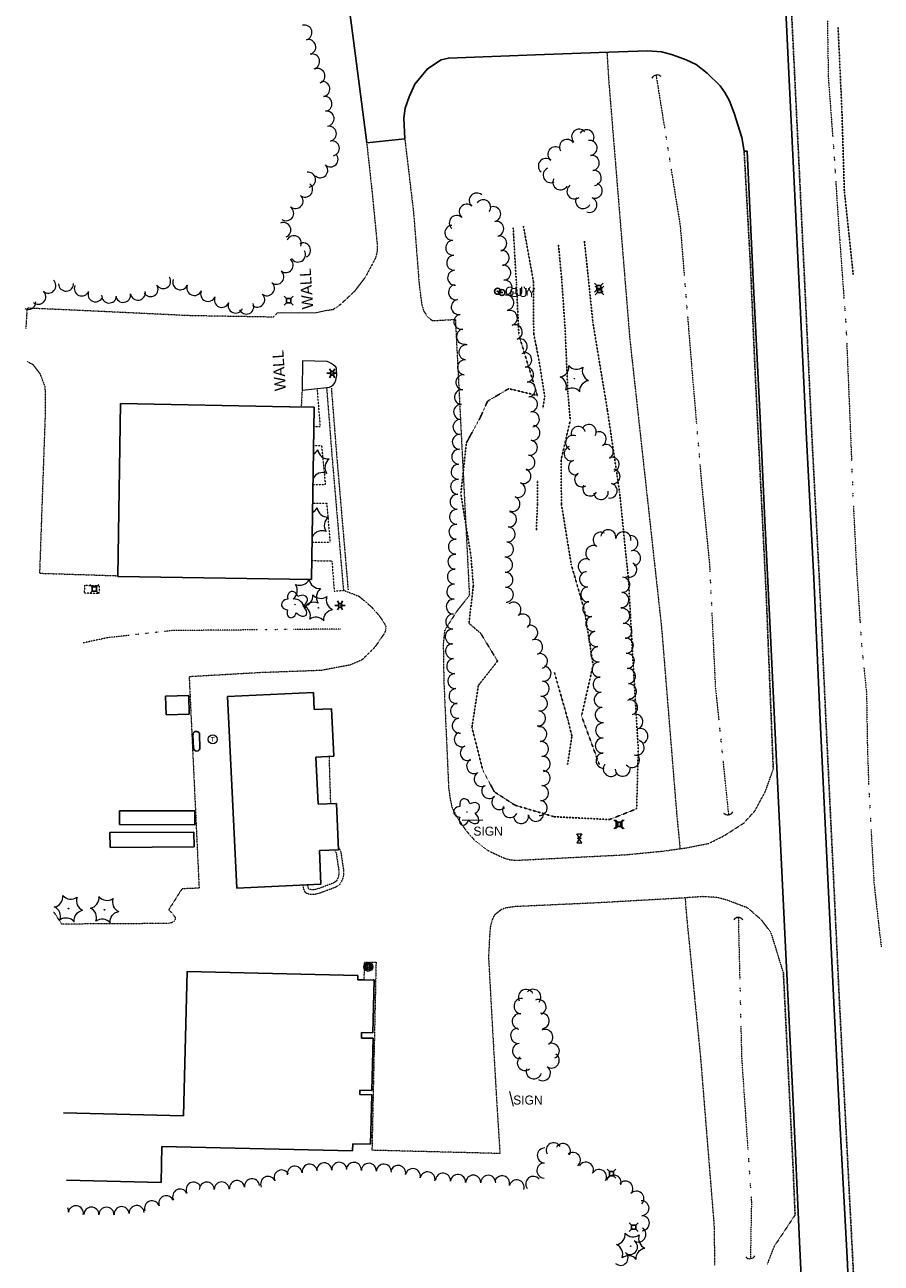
# Model space of a CAD drawing. Extents: x 386588 to 390135, y 96998 to 113606.
# Tile 82 of 92: x 387920 to 388376, y 109313 to 109973. Entities that reach past the tile are written whole.
import ezdxf
from ezdxf.enums import TextEntityAlignment as Align

# ---------------------------------------------------------------- set-up
doc = ezdxf.new("R2010")
doc.units = 0
doc.header["$MEASUREMENT"] = 0
for name, pattern in [('Wisdot1', [0.0625, 0.03125, -0.03125]), ('Wisdot3', [0.1875, 0.125, -0.0625]), ('Wisdot5', [0.1, 0.05, -0.05]), ('Wisdot6', [0.375, 0.125, -0.0625, 0.03125, -0.0625, 0.03125, -0.0625])]:
    doc.linetypes.add(name, pattern=pattern)
for name, color, linetype, lineweight in [('E_BLD', 241, 'Continuous', 25), ('E_DRN', 40, 'Continuous', 15), ('E_DTM_SlopeBottom', 3, 'Wisdot1', 25), ('E_DTM_SlopeTop', 3, 'Wisdot1', 25), ('E_DWY', 2, 'Wisdot3', 15), ('E_LAND_Vegetation', 3, 'Continuous', 15), ('E_LTG', 21, 'Continuous', 25), ('E_MISCPROP', 30, 'Continuous', 15), ('E_MISCPROP_Railing', 30, 'Continuous', 15), ('E_MISCPROP_Solid', 241, 'Continuous', 15), ('E_PATH_Sidewalk', 2, 'Wisdot5', 15), ('E_RDWY', 21, 'Continuous', 25), ('E_RDWY_Gravel', 21, 'Wisdot3', 25), ('E_SGN', 21, 'Continuous', 15), ('E_UTL_AG', 30, 'Continuous', 15), ('E_UTL_AG_Bold', 30, 'Continuous', 25), ('E_UTL_EGuyWire', 200, 'Continuous', 25), ('E_WAL', 40, 'Continuous', 25), ('E_WTR', 4, 'Wisdot6', 15)]:
    doc.layers.add(name, color=color, linetype=linetype, lineweight=lineweight)
doc.styles.add('Style-dot_font5', font='dot_font5.shx')

# ---------------------------------------------------------------- blocks, each defined once
blk = doc.blocks.new('CTRE')
at = {"layer": 'E_LAND_Vegetation'}
blk.add_circle((0, 0), 0.223, dxfattribs=at)
for centre, start, end in [((-11.97, 8.96), 280.2067, 5.97162), ((1.81, 14.92), 220.21132, 305.97623), ((-13.83, -5.9), 340.21132, 65.97623), ((13.83, 5.89), 160.21133, 245.97624), ((-1.81, -14.93), 40.21133, 125.97624)]:
    blk.add_arc(centre, 7.87, start, end, dxfattribs=at)
at = {"layer": 'E_LAND_Vegetation', "extrusion": (0, 0, -1)}
blk.add_arc((-12.03, -9.04), 7.87, 354.07279, 79.74889, dxfattribs=at)
blk = doc.blocks.new('CULV')
at = {"layer": 'E_DRN'}
blk.add_arc((0, 6.1), 6.15, 216.8699, 323.1301, dxfattribs=at)
blk = doc.blocks.new('GUY')
at = {"layer": 'E_UTL_EGuyWire'}
for radius in [4, 0.5]:
    blk.add_circle((0, 0), radius, dxfattribs=at)
at = {"layer": 'E_UTL_EGuyWire', "style": 'Style-dot_font5'}
blk.add_text('GUY', height=12, dxfattribs=at).set_placement((10, 0), align=Align.MIDDLE_LEFT)
blk = doc.blocks.new('LPOL')
at = {"layer": 'E_LTG'}
for p, q in [((-4, 0), (-1.5, 0)), ((-0.75, 1.3), (-2, 3.46)), ((0.75, 1.3), (2, 3.46)), ((1.5, 0), (4, 0)), ((-2, -3.46), (-0.75, -1.3)), ((2, -3.46), (0.75, -1.3))]:
    blk.add_line(p, q, dxfattribs=at)
for radius in [1.5, 1.5, 1.5, 0.125]:
    blk.add_circle((0, 0), radius, dxfattribs=at)
blk = doc.blocks.new('MTR')
at = {"layer": 'E_UTL_AG', "flags": 128}
for points in [[(-3.8, 6.5), (3.8, 6.5), (0, 1.2)], [(-3.8, -6.5), (3.8, -6.5), (0, -1.2)]]:
    blk.add_lwpolyline(points, close=True, dxfattribs=at)
at = {"layer": 'E_UTL_AG'}
blk.add_ellipse((0, 0), major_axis=(2.5, 0), ratio=0.5, dxfattribs=at)
blk = doc.blocks.new('PED')
at = {"layer": 'E_UTL_AG_Bold'}
for p, q in [((-2.5, 2.5), (-5.3, 5.3)), ((2.5, 2.5), (5.3, 5.3)), ((-2.5, -2.5), (-5.3, -5.3)), ((2.5, -2.5), (5.3, -5.3))]:
    blk.add_line(p, q, dxfattribs=at)
at = {"layer": 'E_UTL_AG_Bold', "flags": 128}
blk.add_lwpolyline([(-2.5, -2.5), (2.5, -2.5), (2.5, 2.5), (-2.5, 2.5)], close=True, dxfattribs=at)
blk = doc.blocks.new('POLE')
at = {"layer": 'E_MISCPROP'}
for radius in [4.46, 3.35, 2.23, 1.12]:
    blk.add_circle((0, 0), radius, dxfattribs=at)
blk = doc.blocks.new('SIGN')
at = {"layer": 'E_SGN', "lineweight": 13, "style": 'Style-dot_font5'}
blk.add_text('SIGN', height=12, dxfattribs=at).set_placement((0, 0), align=Align.MIDDLE_CENTER)
blk = doc.blocks.new('TANK')
at = {"layer": 'E_MISCPROP_Solid'}
blk.add_circle((0, 0), 10.9, dxfattribs=at)
at = {"layer": 'E_MISCPROP_Solid', "style": 'Style-dot_font5', "width": 1.111111}
blk.add_text('T', height=10.8, dxfattribs=at).set_placement((0, 0), align=Align.MIDDLE_CENTER)
blk = doc.blocks.new('DTRE')
at = {"layer": 'E_LAND_Vegetation'}
blk.add_circle((-0.18, 0), 0.183, dxfattribs=at)
for centre, major_axis, ratio in [((-1.87, 5.32), (1.36, -4.98), 0.782863), ((-5.87, 0.15), (4.93, -0.12), 0.832022), ((4.06, 2.74), (-5.27, -2.93), 0.691916), ((-2.49, -5.24), (1.8, 4.86), 0.716896), ((3.54, -3.71), (-5.01, 4.58), 0.560249)]:
    blk.add_ellipse(centre, major_axis=major_axis, ratio=ratio, start_param=1.570796, end_param=4.712389, dxfattribs=at)

msp = doc.modelspace()

# ---------------------------------------------------------------- linework, layer by layer
at = {"layer": 'E_BLD'}
for p, q in [((387970.91, 109770.93), (387969.5, 109678.7)), ((388061.03, 109769.17), (387970.91, 109770.93)), ((388061.26, 109769.17), (388061.03, 109769.17)), ((388074.24, 109768.97), (388061.26, 109769.17)), ((388072.84, 109677.12), (388074.24, 109768.97)), ((387969.5, 109678.7), (388072.84, 109677.12)), ((388007.33, 109615.29), (387994.99, 109614.87)), ((387994.99, 109614.87), (387995.33, 109604.9)), ((388007.67, 109605.32), (388007.33, 109615.29)), ((388073.84, 109616.78), (388028.1, 109614.61)), ((388028.1, 109614.61), (388032.95, 109512.44)), ((388074.27, 109607.7), (388073.84, 109616.78)), ((388083.45, 109608.13), (388074.27, 109607.7)), ((388084.65, 109582.88), (388083.45, 109608.13)), ((387995.33, 109604.9), (388007.67, 109605.32)), ((388009.86, 109587.19), (388009.63, 109594.29)), ((388013.35, 109587.4), (388013.13, 109594.42)), ((388075.13, 109582.43), (388084.65, 109582.88)), ((388076.33, 109557.21), (388075.13, 109582.43)), ((388086.07, 109557.67), (388076.33, 109557.21)), ((388087.24, 109532.99), (388086.07, 109557.67)), ((387970.41, 109553.81), (387970.37, 109546.41)), ((388010.66, 109553.64), (387970.41, 109553.81)), ((388010.62, 109546.24), (388010.66, 109553.64)), ((388010.13, 109542.4), (387965.37, 109542.15)), ((387965.37, 109542.15), (387965.41, 109534.2)), ((387970.37, 109546.41), (388010.62, 109546.24)), ((388010.17, 109534.46), (388010.13, 109542.4)), ((387965.41, 109534.2), (388010.17, 109534.46)), ((388076.98, 109532.5), (388087.24, 109532.99)), ((388077.83, 109514.57), (388076.98, 109532.5)), ((388032.95, 109512.44), (388077.83, 109514.57)), ((388006.47, 109468.07), (388004.61, 109391.17)), ((388097.55, 109465.88), (388006.47, 109468.07)), ((388097.5, 109463.63), (388097.55, 109465.88)), ((388100.46, 109463.56), (388097.5, 109463.63)), ((388106.24, 109463.42), (388100.46, 109463.56)), ((388105.56, 109435.32), (388106.24, 109463.42)), ((388099.4, 109432.59), (388099.47, 109435.46)), ((388105.65, 109432.44), (388099.4, 109432.59)), ((388099.47, 109435.46), (388105.56, 109435.32)), ((388104.98, 109404.54), (388105.65, 109432.44)), ((388098.56, 109402.54), (388098.61, 109404.7)), ((388098.61, 109404.7), (388104.98, 109404.54)), ((388104.96, 109402.38), (388098.56, 109402.54)), ((388104.32, 109376.01), (388104.96, 109402.38)), ((388004.61, 109391.17), (387940.55, 109392.71)), ((387992.61, 109355.61), (387993.07, 109374.81)), ((387993.07, 109374.81), (388094.67, 109372.36)), ((388094.67, 109372.36), (388094.77, 109376.24)), ((388094.77, 109376.24), (388104.32, 109376.01)), ((387942.27, 109356.83), (387992.61, 109355.61))]:
    msp.add_line(p, q, dxfattribs=at)
for centre, start, end in [((388011.38, 109594.34), 2.63208, 185.0925), ((388011.61, 109587.36), 185.45116, 1.46849)]:
    msp.add_arc(centre, 1.75, start, end, dxfattribs=at)
at = {"layer": 'E_DTM_SlopeBottom'}
for points in [[(388361.56, 109839.73), (388356.82, 109883.92), (388355.48, 109927.96), (388353.47, 109971.43)], [(388185.77, 109865.45), (388191.05, 109836.18), (388191.24, 109808.04), (388193.85, 109795.13), (388197.11, 109774.77), (388196.15, 109768.56)], [(388204.38, 109855.74), (388206.1, 109837.99), (388207.96, 109810.84), (388209.47, 109776.4), (388210.71, 109761.93), (388205.79, 109740.73), (388206.02, 109717.23), (388211.26, 109684.98), (388218.4, 109660.21), (388222.9, 109631.52), (388216.73, 109604.29), (388226.19, 109578.42)], [(388192.61, 109702.95), (388193.26, 109717.63), (388193.17, 109730.06)], [(388209.27, 109578.46), (388211.6, 109593.54), (388209.43, 109602.38), (388202.28, 109627.46)]]:
    msp.add_lwpolyline(points, dxfattribs=at)
at = {"layer": 'E_DTM_SlopeTop'}
msp.add_lwpolyline([(388218.27, 109857.49), (388222.79, 109814.01), (388230.49, 109767.56), (388236.98, 109723.77), (388241.73, 109677.15), (388244.14, 109633.81), (388246.98, 109586.51), (388246.08, 109554.79), (388231.6, 109549.06), (388201.97, 109550.6), (388181.26, 109556.73), (388170.22, 109563.88), (388164.06, 109575.51), (388158.3, 109598.13), (388161.77, 109620.65), (388171.97, 109633.56), (388163, 109648.35), (388156.7, 109653.76), (388159.08, 109673.73), (388157.74, 109689.95), (388152.39, 109722.7), (388155.3, 109749.85), (388162.67, 109763.29), (388166.64, 109772.15), (388177.91, 109778.82), (388193.17, 109775.21), (388183.34, 109807.46), (388181.99, 109835.32), (388180.29, 109864.62)], dxfattribs=at)
at = {"layer": 'E_DWY', "flags": 128}
for points in [[(388230.25, 109958.19), (388231.27, 109942.26), (388242.43, 109805.49), (388259.38, 109651.36), (388267.51, 109551.01), (388269.26, 109533.53)], [(388122.54, 109911.98), (388127.18, 109872.85), (388130.17, 109834.63), (388131.53, 109823.92), (388132.58, 109820.27), (388134.74, 109817), (388137.29, 109815.09), (388149.49, 109815.73), (388156.95, 109668.47), (388150.88, 109661.03), (388147.3, 109655.61), (388143.74, 109649.74), (388143.02, 109642.87), (388143.31, 109623.25), (388145.89, 109565.95), (388146.7, 109560.04), (388147.68, 109555.49), (388150.01, 109550.88), (388155.17, 109543.14), (388160, 109537.74), (388166.26, 109532.85), (388171.19, 109530.49), (388175.99, 109528.34), (388178.94, 109527.57), (388182.53, 109527.38), (388240.05, 109530.31), (388260.71, 109532.32), (388272.08, 109533.93), (388284.64, 109536.38), (388293.31, 109540.79), (388303.13, 109547.15), (388309.13, 109553.69), (388314.73, 109564.14), (388318.97, 109575.98)], [(388102.22, 109909.87), (388104.96, 109884.85), (388107.76, 109856.26), (388107.82, 109852.34), (388106.97, 109848.6), (388101.68, 109838.62), (388095.74, 109830.74), (388088.2, 109823.68), (388084.28, 109820.94), (388081.05, 109820.46)], [(388054.58, 109819.15), (388052.38, 109816.98), (388007.82, 109817.75), (387944.67, 109820.75), (387921.19, 109821.76), (387920.49, 109810.6)], [(387921.32, 109793.27), (387924.16, 109791.84), (387928.09, 109786.74), (387930.61, 109780.12), (387930.89, 109776.2), (387930.77, 109763.41), (387927.84, 109680.42), (387969.51, 109679.08)], [(388067.79, 109778.12), (388067.3, 109769.07)], [(388080.86, 109779.13), (388083.73, 109742.58), (388089.82, 109671.3)], [(388083.35, 109779.32), (388086.22, 109742.79), (388092.31, 109671.51)], [(388089.92, 109671.31), (388098.15, 109668.13), (388104.66, 109662.58), (388109.03, 109657.61), (388111.43, 109654.01), (388112.4, 109652.15), (388112.46, 109650.8), (388111.77, 109648.53), (388106.5, 109640.9), (388099.72, 109634.22), (388093.33, 109631.48), (388077.98, 109628.57), (388045.4, 109627.39), (388007.59, 109625.21), (388012.89, 109512.51), (388003.72, 109512.12), (387996.68, 109500.94), (387998.79, 109498.9), (388000.23, 109496.72), (387999.96, 109495.25), (387998.54, 109494.18), (387996.44, 109493.64), (387939.71, 109493.32), (387935.99, 109499), (387935.4, 109500.04)], [(388082.12, 109582.76), (388082.91, 109557.52)], [(388087.18, 109534.24), (388088.4, 109531.99), (388089.19, 109526.49), (388089.83, 109522.36), (388089.83, 109519.35), (388089.38, 109517.45), (388088.75, 109515.96), (388087.65, 109514.28), (388085.56, 109512.95), (388077.64, 109509.97), (388074.71, 109509.18), (388073.01, 109509.18), (388071.73, 109509.21), (388069.98, 109509.76), (388069.01, 109511.08), (388068.48, 109512.8), (388068.38, 109514.12)], [(388085.07, 109532.88), (388085.99, 109531.19), (388086.71, 109526.12), (388087.33, 109522.16), (388087.33, 109519.64), (388087, 109518.23), (388086.54, 109517.14), (388085.85, 109516.1), (388084.43, 109515.2), (388076.88, 109512.35), (388074.38, 109511.68), (388073.04, 109511.68), (388072.14, 109511.7), (388071.51, 109511.9), (388071.27, 109512.22), (388070.95, 109513.27), (388070.88, 109514.24)], [(388324.31, 109467.55), (388317.76, 109488.69), (388312.87, 109495.32), (388305.3, 109501.95), (388300.74, 109503.65), (388294.13, 109506.17), (388288.91, 109507.52), (388281.27, 109507.98), (388268.75, 109507.1), (388225, 109504.65), (388187.85, 109502.94), (388181.24, 109502.66), (388176.12, 109501.88), (388173.7, 109500.88), (388170.34, 109498.15), (388169, 109495.4), (388168.04, 109491.55), (388167.63, 109485.48), (388167.16, 109475.48), (388169.24, 109437.66), (388171.42, 109399.97), (388173.23, 109371), (388105.01, 109372.73)], [(388271.97, 109507.33), (388272.55, 109499.19), (388280.11, 109422.48), (388287.32, 109333.19), (388287.69, 109311.18)], [(388100.95, 109463.55), (388100.97, 109473.09), (388107.2, 109473.02), (388105.01, 109372.73)], [(388330.57, 109338.29), (388319.37, 109321.44), (388315.66, 109311.94)]]:
    msp.add_lwpolyline(points, dxfattribs=at)
at = {"layer": 'E_LAND_Vegetation'}
for centre, radius, start, end in [((388069.03, 109968.75), 3.99, 284.87355, 104.85823), ((388071.08, 109961.03), 3.99, 284.87355, 104.85823), ((388073.13, 109953.31), 3.99, 284.87355, 104.85823), ((388075.99, 109945.58), 3.99, 292.16264, 112.14732), ((388078.62, 109938.62), 3.99, 277.99101, 97.97569), ((388079.73, 109930.71), 3.99, 277.99101, 97.97569), ((388080.84, 109922.8), 3.99, 277.99101, 97.97569), ((388082.07, 109914.78), 3.99, 281.51233, 101.49701), ((388209.04, 109907.74), 4.04, 31.20957, 211.19425), ((388215.49, 109913.19), 4.04, 41.22716, 221.21184), ((388219.39, 109912.84), 4.04, 326.59389, 146.57856), ((388083.66, 109906.96), 3.99, 281.51233, 101.49701), ((388202.86, 109903.8), 4.04, 50.62944, 230.61412), ((388221, 109907.16), 4.04, 278.46189, 98.44657), ((388082.97, 109901.06), 3.99, 226.54601, 46.53069), ((388197.73, 109897.56), 4.04, 50.62944, 230.61412), ((388222.18, 109899.17), 4.04, 278.46189, 98.44657), ((388070.99, 109890.29), 3.99, 278.55394, 98.53862), ((388077.48, 109895.27), 3.99, 226.54601, 46.53069), ((388200.33, 109892.7), 4.04, 115.94606, 295.93073), ((388223.23, 109891.23), 4.04, 276.49316, 96.47784), ((388069.42, 109884.95), 3.99, 230.05891, 50.04359), ((388205.52, 109888.87), 4.04, 152.21397, 332.19865), ((388212.98, 109884.02), 4.04, 126.6312, 306.61588), ((388223.74, 109884.42), 4.04, 249.41236, 69.39703), ((388064.3, 109878.83), 3.99, 230.05891, 50.04359), ((388160.85, 109879.17), 4, 48.51475, 228.49943), ((388164.34, 109875.59), 4, 323.81265, 143.79733), ((388217.6, 109878.87), 4.04, 154.11988, 334.10456), ((388220.9, 109876.85), 4.04, 249.41236, 69.39703), ((388059.34, 109872.36), 3.99, 234.73083, 54.7155), ((388155.55, 109873.18), 4, 48.51475, 228.49943), ((388169.63, 109871.91), 4, 281.59826, 101.58294), ((388057.81, 109863.46), 3.99, 292.32639, 112.31106), ((388147.85, 109861.91), 4, 93.57612, 273.5608), ((388150.25, 109867.19), 4, 48.51475, 228.49943), ((388171.24, 109864.08), 4, 281.59826, 101.58294), ((388063.42, 109856.42), 3.99, 335.17365, 155.15832), ((388172.85, 109856.25), 4, 281.59826, 101.58294), ((388065.59, 109850.33), 3.99, 210.54733, 30.53201), ((388068.33, 109852.58), 3.99, 297.4894, 117.47408), ((388148.34, 109853.93), 4, 93.57612, 273.5608), ((388174.16, 109848.58), 4, 275.86425, 95.84893), ((388059.07, 109844.7), 3.99, 231.50957, 51.49425), ((388148.84, 109845.95), 4, 93.57612, 273.5608), ((388054.1, 109838.45), 3.99, 231.50957, 51.49425), ((388149.34, 109837.97), 4, 93.57612, 273.5608), ((388174.98, 109840.63), 4, 275.86425, 95.84893), ((387932.55, 109833.76), 3.99, 227.9851, 47.96977), ((387941.96, 109834.84), 3.99, 181.79168, 1.77636), ((387950.32, 109832.24), 3.99, 157.04619, 337.03087), ((387987, 109831.91), 3.99, 212.40503, 32.38971), ((387993.74, 109836.19), 3.99, 212.40503, 32.38971), ((388002.86, 109835.55), 3.99, 159.02819, 339.01286), ((388010.34, 109832.52), 3.99, 156.62365, 336.60832), ((388049.03, 109832.36), 3.99, 229.87117, 49.85585), ((388149.84, 109830.23), 4, 100.22901, 280.21369), ((388175.79, 109832.68), 4, 275.86425, 95.84893), ((387927.21, 109827.83), 3.99, 227.9851, 47.96977), ((387957.67, 109829.12), 3.99, 157.04619, 337.03087), ((387964.91, 109828.49), 3.99, 176.13348, 356.11816), ((387972.38, 109828.82), 3.99, 188.73288, 8.71756), ((387980.27, 109830.03), 3.99, 188.73288, 8.71756), ((388017.67, 109829.35), 3.99, 156.62365, 336.60832), ((388025, 109826.18), 3.99, 156.62365, 336.60832), ((388043.88, 109826.25), 3.99, 229.87117, 49.85585), ((388151.26, 109822.36), 4, 100.22901, 280.21369), ((388176.61, 109824.72), 4, 275.86425, 95.84893), ((387921.81, 109825.04), 3.99, 242.52904, 0.11749), ((388032.35, 109823.17), 3.99, 157.7731, 337.75778), ((388038.05, 109822.59), 3.99, 204.27252, 24.2572), ((388178.52, 109816.51), 4, 289.28522, 109.2699), ((388152.68, 109814.49), 4, 100.22901, 280.21369), ((388181.16, 109808.96), 4, 289.28522, 109.2699), ((388154.1, 109806.63), 4, 100.22901, 280.21369), ((388155.34, 109798.18), 4, 84.44322, 264.42789), ((388183.8, 109801.42), 4, 289.28522, 109.2699), ((388154.57, 109790.22), 4, 84.44322, 264.42789), ((388186.17, 109794.25), 4, 277.34758, 97.33225), ((388153.79, 109782.26), 4, 84.44322, 264.42789), ((388187.19, 109786.32), 4, 277.34758, 97.33225), ((388188.21, 109778.39), 4, 277.34758, 97.33225), ((388153.02, 109774.3), 4, 84.44322, 264.42789), ((388189.24, 109770.46), 4, 277.34758, 97.33225), ((388152.54, 109766.44), 4, 87.51409, 267.49876), ((388190.26, 109762.53), 4, 277.34758, 97.33225), ((388152.19, 109758.45), 4, 87.51409, 267.49876), ((388220.67, 109755.82), 3.89, 329.00794, 148.99262), ((388151.84, 109750.46), 4, 87.51409, 267.49876), ((388190.54, 109755.24), 4, 260.42158, 80.40626), ((388212.08, 109750.04), 3.89, 66.18373, 246.16841), ((388215, 109754.82), 3.89, 16.31882, 196.3035), ((388226.02, 109752), 3.89, 299.03796, 119.02263), ((388189.2, 109747.35), 4, 260.42158, 80.40626), ((388211.31, 109744.22), 3.89, 107.19391, 287.17858), ((388229.8, 109745.19), 3.89, 299.03796, 119.02263), ((388070.98, 109748.8), 5.72, 300.15819, 333.6466), ((388081.78, 109747.04), 5.72, 187.88169, 273.6466), ((388085.66, 109736.81), 5.72, 127.88169, 213.6466), ((388151.51, 109742.49), 4, 87.94438, 267.92906), ((388187.87, 109739.47), 4, 260.42158, 80.40626), ((388213.61, 109736.78), 3.89, 107.19391, 287.17858), ((388232.87, 109738.43), 3.89, 289.88, 109.86468), ((388078.74, 109728.34), 5.72, 67.88168, 152.48983), ((388151.22, 109734.5), 4, 87.94438, 267.92906), ((388185.74, 109732.26), 4, 248.45436, 68.43904), ((388216.92, 109730.39), 3.89, 122.13886, 302.12354), ((388233.39, 109732.05), 3.89, 258.6721, 78.65677), ((388150.94, 109726.51), 4, 87.94438, 267.92906), ((388182.81, 109724.82), 4, 248.45436, 68.43904), ((388221.27, 109725.51), 3.89, 151.23016, 331.21483), ((388231.86, 109724.41), 3.89, 258.6721, 78.65677), ((388150.65, 109718.52), 4, 87.94438, 267.92906), ((388179.87, 109717.39), 4, 248.45436, 68.43904), ((388227.1, 109723.6), 3.89, 188.33331, 8.31799), ((388070.63, 109717.83), 5.72, 298.71347, 333.6466), ((388081.43, 109716.08), 5.72, 187.88169, 273.6466), ((388150.36, 109710.53), 4, 87.94438, 267.92906), ((388085.31, 109705.85), 5.72, 127.88169, 213.6466), ((388178.1, 109709.08), 4, 264.24092, 84.2256), ((388067.59, 109699.13), 5.72, 7.88168, 11.90923), ((388078.39, 109697.37), 5.72, 67.88168, 153.64659), ((388150.07, 109702.54), 4, 87.94438, 267.92906), ((388177.29, 109701.12), 4, 264.24092, 84.2256), ((388226.92, 109698.21), 4.05, 60.90714, 240.89181), ((388231, 109699.6), 4.05, 351.87573, 171.8604), ((388239.02, 109698.45), 4.05, 351.87573, 171.8604), ((388242.74, 109696.43), 4.05, 280.06728, 100.05196), ((388149.79, 109694.55), 4, 87.94438, 267.92906), ((388176.49, 109693.17), 4, 264.24092, 84.2256), ((388222.98, 109691.12), 4.05, 60.90714, 240.89181), ((388149.5, 109686.56), 4, 87.94438, 267.92906), ((388175.96, 109684.93), 4, 271.53348, 91.51815), ((388219.04, 109684.04), 4.05, 60.90714, 240.89181), ((388244.15, 109688.45), 4.05, 280.06728, 100.05196), ((388149.21, 109678.57), 4, 87.94438, 267.92906), ((388176.18, 109676.94), 4, 271.53348, 91.51815), ((388219.72, 109677.2), 4.05, 94.41567, 274.40035), ((388242.13, 109682.36), 4.05, 242.66993, 62.65461), ((388059.52, 109671.22), 5.72, 307.88168, 33.64659), ((388066.44, 109679.7), 5.72, 247.88169, 333.4254), ((388077.24, 109677.94), 5.72, 188.09839, 273.6466), ((388148.92, 109670.58), 4, 87.94438, 267.92906), ((388238.4, 109674.25), 4.05, 266.65642, 86.64109), ((388081.12, 109667.71), 5.72, 127.88169, 213.6466), ((388176.39, 109668.95), 4, 271.53348, 91.51815), ((388220.35, 109669.12), 4.05, 94.41567, 274.40035), ((388237.92, 109666.16), 4.05, 266.65642, 86.64109), ((388063.4, 109660.99), 5.72, 7.88168, 93.64659), ((388074.2, 109659.23), 5.72, 67.88168, 153.64659), ((388148.63, 109662.58), 4, 87.94438, 267.92906), ((388180.46, 109660.95), 4, 308.35537, 128.34005), ((388221.43, 109661.36), 4.05, 101.45997, 281.44465), ((388238.39, 109657.68), 4.05, 278.14542, 98.1301), ((388148.35, 109654.59), 4, 87.94438, 267.92906), ((388185.42, 109654.68), 4, 308.35537, 128.34005), ((388223.04, 109653.42), 4.05, 101.45997, 281.44465), ((388148.06, 109646.6), 4, 87.94438, 267.92906), ((388189.38, 109648.67), 4, 288.95228, 108.93696), ((388224.65, 109645.47), 4.05, 101.45997, 281.44465), ((388239.53, 109649.66), 4.05, 278.14542, 98.1301), ((388148.22, 109638.86), 4, 94.46122, 274.4459), ((388191.98, 109641.1), 4, 288.95228, 108.93696), ((388225.78, 109637.19), 4.05, 94.06812, 274.05279), ((388240.3, 109641.75), 4.05, 273.89369, 93.87837), ((388148.84, 109630.89), 4, 94.46122, 274.4459), ((388194.57, 109633.54), 4, 288.95228, 108.93696), ((388240.85, 109633.67), 4.05, 273.89369, 93.87837), ((388196.48, 109626.85), 4, 263.00992, 82.9946), ((388226.36, 109629.1), 4.05, 94.06812, 274.05279), ((388241.4, 109625.58), 4.05, 273.89369, 93.87837), ((388149.46, 109622.92), 4, 94.46122, 274.4459), ((388195.5, 109618.92), 4, 263.00992, 82.9946), ((388226.93, 109621.02), 4.05, 94.06812, 274.05279), ((388241.94, 109617.5), 4.05, 273.72979, 93.71447), ((388150.08, 109614.95), 4, 94.46122, 274.4459), ((388194.53, 109610.98), 4, 263.00992, 82.9946), ((388227.5, 109612.93), 4.05, 94.06812, 274.05279), ((388150.85, 109607.08), 4, 96.92477, 276.90944), ((388228.08, 109604.85), 4.05, 94.06812, 274.05279), ((388242.6, 109608.83), 4.05, 289.84865, 109.83333), ((388151.82, 109599.14), 4, 96.92477, 276.90944), ((388193.55, 109603.04), 4, 263.00992, 82.9946), ((388245.35, 109601.21), 4.05, 289.84865, 109.83333), ((388152.88, 109591.87), 4, 113.77253, 293.75721), ((388194.18, 109594.61), 4, 276.70195, 96.68663), ((388228.27, 109596.56), 4.05, 88.92741, 268.91209), ((388248.1, 109593.58), 4.05, 289.84865, 109.83333), ((388156.1, 109584.55), 4, 113.77253, 293.75721), ((388195.12, 109586.66), 4, 276.70195, 96.68663), ((388228.11, 109588.46), 4.05, 88.92741, 268.91209), ((388246.07, 109587.37), 4.05, 250.50639, 70.49106), ((388196.05, 109578.72), 4, 276.70195, 96.68663), ((388228.49, 109580.56), 4.05, 93.99858, 273.98325), ((388243.62, 109580.86), 4.05, 221.13598, 41.12066), ((388159.49, 109577.59), 4, 120.3684, 300.35308), ((388195.95, 109571.21), 4, 264.62732, 84.61199), ((388232.37, 109576.13), 4.05, 141.28524, 321.26992), ((388238.67, 109576.23), 4.05, 184.2956, 4.28028), ((388163.53, 109570.69), 4, 120.3684, 300.35308), ((388167.56, 109564.32), 4, 132.28106, 312.26574), ((388195.2, 109563.25), 4, 264.62732, 84.61199), ((388172.94, 109558.41), 4, 132.28106, 312.26574), ((388178.66, 109554.1), 4, 151.98184, 331.96651), ((388194.45, 109555.29), 4, 264.62732, 84.61199), ((388184.5, 109550.96), 4, 188.33882, 8.3235), ((388192.41, 109552.12), 4, 188.33882, 8.3235), ((388187.15, 109454.39), 4.1, 27.528, 207.51268), ((388190.98, 109454.46), 4.1, 318.91322, 138.89789), ((388184.82, 109449.61), 4.1, 83.06381, 263.04849), ((388193.76, 109449.05), 4.1, 293.26264, 113.24731), ((388183.83, 109441.46), 4.1, 83.06381, 263.04849), ((388195.43, 109441.68), 4.1, 277.56498, 97.54965), ((388183.04, 109433.83), 4.1, 96.87051, 276.85519), ((388197.34, 109433.11), 4.1, 294.9923, 114.97698), ((388184.02, 109425.68), 4.1, 96.87051, 276.85519), ((388200.81, 109425.67), 4.1, 294.9923, 114.97698), ((388200.75, 109420.67), 4.1, 235.32735, 55.31203), ((388186.57, 109419.37), 4.1, 127.08504, 307.06972), ((388196.08, 109413.92), 4.1, 235.32735, 55.31203), ((388191.36, 109414.93), 4.1, 163.35779, 343.34246), ((388201.85, 109372.76), 4, 28.7505, 208.73518), ((388197.12, 109369.95), 4, 88.38863, 268.37331), ((388206.84, 109372.3), 4, 331.08243, 151.06711), ((388212.13, 109367.57), 4, 309.68187, 129.66655), ((388063.86, 109360.25), 4, 7.59673, 187.58141), ((388071.8, 109361.31), 4, 7.59673, 187.58141), ((388079.58, 109362.01), 4, 2.47356, 182.45824), ((388087.58, 109362.35), 4, 2.47356, 182.45824), ((388095.37, 109362.26), 4, 356.71553, 176.7002), ((388103.36, 109361.8), 4, 356.71553, 176.7002), ((388111.36, 109361.34), 4, 356.71553, 176.7002), ((388118.99, 109360.69), 4, 347.56483, 167.54951), ((388196.9, 109361.94), 4, 88.38863, 268.37331), ((388219.07, 109362.39), 4, 331.15923, 151.1439), ((388041.09, 109353.52), 4, 6.64269, 186.62737), ((388049.66, 109354.78), 4, 25.5351, 205.51978), ((388056.89, 109358.23), 4, 25.5351, 205.51978), ((388126.81, 109358.96), 4, 347.56483, 167.54951), ((388134.63, 109357.24), 4, 347.56483, 167.54951), ((388142.88, 109356.5), 4, 355.3489, 175.33357), ((388150.86, 109355.85), 4, 355.3489, 175.33357), ((388159.01, 109355.47), 4, 359.40579, 179.39046), ((388167.01, 109355.38), 4, 359.40579, 179.39046), ((388174.43, 109355.11), 4, 344.19568, 164.18036), ((388182.14, 109352.93), 4, 344.19568, 164.18036), ((388190.98, 109354.82), 4, 38.00826, 217.99294), ((388226.08, 109358.52), 4, 331.15923, 151.1439), ((388233.88, 109355.47), 4, 342.28107, 162.26574), ((388002.78, 109348.08), 4, 27.09944, 207.08412), ((388009.91, 109351.73), 4, 27.09944, 207.08412), ((388016.94, 109351.78), 4, 0.64907, 180.63374), ((388024.95, 109351.87), 4, 0.64907, 180.63374), ((388033.14, 109352.6), 4, 6.64269, 186.62737), ((388240.07, 109352.35), 4, 317.4716, 137.45628), ((388245.97, 109346.93), 4, 317.4716, 137.45628), ((387987.8, 109341.79), 4, 19.92169, 199.90637), ((387995.33, 109344.52), 4, 19.92169, 199.90637), ((388248.69, 109341.86), 4, 271.63901, 91.62369), ((387939.31, 109340.41), 4, 351.08626, 23.70248), ((387947.22, 109339.17), 4, 351.08626, 171.07094), ((387955.48, 109338.42), 4, 359.36636, 179.35104), ((387963.49, 109338.33), 4, 359.36636, 179.35104), ((387971.66, 109338.68), 4, 4.26058, 184.24526), ((387979.64, 109339.27), 4, 4.26058, 184.24526), ((388248.92, 109333.86), 4, 271.63901, 91.62369), ((388247.03, 109327.8), 4, 235.97213, 55.95681), ((388242.55, 109321.17), 4, 235.97213, 55.95681), ((388237.53, 109315.35), 4, 227.47312, 47.4578)]:
    msp.add_arc(centre, radius, start, end, dxfattribs=at)
at = {"layer": 'E_MISCPROP_Railing', "flags": 128}
for points in [[(388081.05, 109820.46), (388075.38, 109819.32), (388066.08, 109819.09), (388056.6, 109819.24), (388054.58, 109819.15)], [(388067.79, 109778.12), (388080.91, 109779.41), (388082.35, 109779.7), (388083.45, 109780.25), (388084.38, 109780.91), (388085.23, 109781.9), (388085.84, 109783.32), (388086.23, 109785.92), (388086.18, 109788.38), (388086.07, 109789.67), (388085.81, 109790.5), (388084.42, 109791.62), (388083.27, 109792.3), (388082.11, 109793.03), (388081.09, 109793.27), (388068.07, 109793.66)], [(388068.07, 109793.66), (388067.79, 109778.12)]]:
    msp.add_lwpolyline(points, dxfattribs=at)
at = {"layer": 'E_PATH_Sidewalk', "flags": 128}
for points in [[(388075.74, 109778.81), (388077.4, 109758.48), (388074.08, 109758.45)], [(388073.93, 109748.53), (388078.16, 109748.53), (388080.18, 109727.65), (388073.61, 109727.55)], [(388073.46, 109717.77), (388080.78, 109717.75), (388080.89, 109717.7), (388082.69, 109696.86), (388073.14, 109696.84)], [(388072.99, 109687.18), (388083.39, 109686.97), (388083.68, 109686.87), (388084.93, 109670.83), (388089.82, 109671.3)], [(388106.99, 109463.59), (388104.97, 109463.5)]]:
    msp.add_lwpolyline(points, dxfattribs=at)
msp.add_lwpolyline([(387959.51, 109669.57), (387951.85, 109669.8), (387951.98, 109674.01), (387959.64, 109673.78)], close=True, dxfattribs=at)
at = {"layer": 'E_RDWY', "flags": 128}
for points in [[(388308.07, 110569.34), (388310.46, 110569.19), (388307.64, 110555.91), (388307.3, 110504.53), (388305.21, 110471.2), (388302.27, 110471.03), (388305.75, 110396.43), (388309.27, 110319.22), (388313.19, 110238.91), (388316.8, 110160.04), (388320.43, 110086), (388323.77, 110017.39), (388327.27, 109947.06)], [(388298.24, 110040.06), (388297.48, 110025.28), (388295.04, 110014.36), (388291.04, 110006.68), (388284.83, 109998.5), (388277.01, 109992.8), (388270.17, 109988.38), (388262.8, 109984.96), (388255.61, 109984.15), (388230.23, 109982.63), (388186.21, 109981.34), (388143.3, 109979.85), (388132.64, 109980.46), (388125.7, 109983.04), (388121.09, 109986.16), (388118.71, 109988.83), (388115.7, 109994.71), (388111.42, 110008.6), (388107.75, 110027.94), (388087.14, 110023.86), (388094.13, 109972.74)], [(388226.19, 109958.02), (388192.26, 109956.92), (388145.74, 109955.14), (388141.86, 109954.19), (388134.61, 109949.45), (388127.89, 109941.25), (388124.94, 109934.4), (388122.67, 109928.47), (388122.06, 109923.12), (388122.54, 109911.98), (388102.22, 109909.87), (388097.37, 109948.18), (388094.13, 109972.74)], [(388226.19, 109958.02), (388251.85, 109959.05), (388259.35, 109958.43), (388264.76, 109956.99), (388267.78, 109955.99), (388272.53, 109954.2), (388277.85, 109951.76)], [(388277.85, 109951.76), (388283.72, 109947.12), (388290.58, 109940.24), (388293.14, 109936.71), (388295.52, 109932.32), (388298.16, 109925.65), (388302.25, 109912.76), (388303.4, 109905.41), (388304.97, 109905.48), (388308.47, 109833.41), (388311.79, 109766.61), (388314.51, 109708.59), (388317.38, 109647.2), (388320.28, 109587.61), (388325.38, 109480.97), (388329.49, 109398.5), (388332.99, 109323.91), (388336.31, 109254.47), (388340.19, 109180.06), (388343.89, 109103.13), (388346.05, 109056.91), (388346.65, 109045.67)], [(388327.27, 109947.06), (388329.91, 109892.72), (388333.25, 109823), (388336.58, 109752.22), (388340.46, 109677.7), (388344.16, 109598.35), (388347.7, 109525.11), (388351.21, 109451.59), (388354.65, 109384.57), (388358.24, 109315.48), (388361.73, 109242.34), (388365.43, 109166.87), (388368.68, 109101.74), (388371.28, 109042.65)]]:
    msp.add_lwpolyline(points, dxfattribs=at)
at = {"layer": 'E_RDWY_Gravel', "flags": 128}
for points in [[(388305.24, 110471.2), (388305.41, 110468.2), (388308.74, 110396.57), (388312.27, 110319.36), (388316.19, 110239.05), (388319.8, 110160.18), (388323.42, 110086.15), (388326.77, 110017.53), (388330.27, 109947.21)], [(388330.27, 109947.2), (388332.91, 109892.86), (388336.25, 109823.14), (388339.57, 109752.36), (388343.46, 109677.85), (388347.15, 109598.5), (388350.7, 109525.26), (388354.2, 109451.74), (388357.65, 109384.72), (388361.24, 109315.63), (388364.73, 109242.49), (388368.42, 109167.01), (388371.68, 109101.88), (388374.28, 109042.78)], [(388303.4, 109905.41), (388306.73, 109845.14), (388309.35, 109785.59), (388315.2, 109668.04), (388318.73, 109580.79), (388318.97, 109575.98)], [(388324.31, 109467.55), (388325.79, 109437.67), (388329.5, 109363.2), (388330.57, 109338.29)]]:
    msp.add_lwpolyline(points, dxfattribs=at)
at = {"layer": 'E_SGN'}
for p, q in [((388164.11, 109548.69), (388153.13, 109548.55)), ((388180.44, 109396.17), (388178.53, 109404.04))]:
    msp.add_line(p, q, dxfattribs=at)
at = {"layer": 'E_WTR', "flags": 128}
for points in [[(388347.77, 109975), (388348.26, 109944.56)], [(388256.45, 109946.02), (388261, 109917.64)], [(388348.26, 109944.56), (388350.6, 109913.26)], [(388261.63, 109913.72), (388261.94, 109911.76)], [(388262.57, 109907.85), (388262.88, 109905.89)], [(388350.93, 109908.94), (388351.09, 109906.78)], [(388263.51, 109901.98), (388263.82, 109900.02)], [(388351.39, 109902.46), (388351.53, 109900.3)], [(388264.45, 109896.1), (388269, 109867.72)], [(388351.81, 109895.98), (388351.95, 109893.82)], [(388352.22, 109889.5), (388353.62, 109867.85), (388354.33, 109858.19)], [(388269, 109867.72), (388269.33, 109865.67), (388271.48, 109839.09)], [(388354.33, 109858.19), (388356.63, 109826.88)], [(388271.8, 109835.14), (388271.96, 109833.16)], [(388272.28, 109829.21), (388272.44, 109827.23)], [(388272.76, 109823.28), (388272.92, 109821.3)], [(388356.95, 109822.56), (388357.11, 109820.41)], [(388273.25, 109817.35), (388275.57, 109788.7)], [(388357.42, 109816.09), (388357.58, 109813.93)], [(388357.8, 109809.61), (388357.9, 109807.44)], [(388358.08, 109803.12), (388359.39, 109771.76)], [(388275.57, 109788.7), (388275.67, 109787.5), (388278, 109760.06)], [(388359.39, 109771.76), (388359.84, 109761.08), (388360.65, 109740.4)], [(388278.34, 109756.11), (388278.51, 109754.13)], [(388278.84, 109750.18), (388279.01, 109748.21)], [(388279.35, 109744.26), (388279.52, 109742.28)], [(388279.85, 109738.33), (388280.77, 109727.56), (388282.53, 109709.71)], [(388360.82, 109736.07), (388360.9, 109733.9)], [(388361.07, 109729.58), (388361.15, 109727.42)], [(388361.32, 109723.09), (388361.41, 109720.93)], [(388361.61, 109716.6), (388363.19, 109685.25)], [(388282.53, 109709.71), (388284.95, 109685.18), (388285.14, 109681.09)], [(388363.19, 109685.25), (388363.39, 109681.39), (388365.23, 109653.93)], [(388285.33, 109677.13), (388285.42, 109675.15)], [(388285.61, 109671.19), (388285.71, 109669.21)], [(388285.89, 109665.25), (388285.99, 109663.27)], [(388286.18, 109659.31), (388287.54, 109630.59)], [(387980.76, 109647.86), (387979.06, 109647.67)], [(387985.89, 109648.43), (387984.18, 109648.24)], [(387991.01, 109649), (387989.3, 109648.81)], [(388019.33, 109650.01), (387998.55, 109649.83), (387994.42, 109649.38)], [(388044.26, 109650.22), (388043.95, 109650.22), (388019.33, 109650.01)], [(388049.42, 109650.27), (388047.7, 109650.26)], [(388054.59, 109650.33), (388052.87, 109650.31)], [(388059.76, 109650.38), (388058.03, 109650.36)], [(388088.17, 109650.66), (388063.2, 109650.41)], [(388365.52, 109649.61), (388365.66, 109647.45)], [(387975.64, 109647.29), (387963.84, 109645.98), (387951.06, 109643.25)], [(388365.95, 109643.13), (388366.05, 109641.64), (388366.12, 109640.98)], [(388366.56, 109636.67), (388366.79, 109634.52)], [(388287.54, 109630.59), (388288.03, 109620.05), (388289.9, 109601.96)], [(388367.23, 109630.21), (388368.64, 109616.63), (388368.91, 109598.9)], [(388290.3, 109598.01), (388290.51, 109596.04)], [(388368.91, 109598.9), (388369.08, 109588.17), (388369.77, 109567.52)], [(388290.91, 109592.1), (388291.11, 109590.12)], [(388291.52, 109586.18), (388291.72, 109584.21)], [(388292.13, 109580.26), (388295.07, 109551.67)], [(388369.95, 109563.2), (388370.07, 109561.04)], [(388370.31, 109556.71), (388370.43, 109554.55)], [(388370.67, 109550.23), (388370.79, 109548.07)], [(388371.03, 109543.75), (388372.63, 109514.93), (388372.91, 109512.42)], [(388372.91, 109512.42), (388375.26, 109491.6), (388376.47, 109481.24)], [(388300.29, 109496.86), (388301.06, 109463.9)], [(388301.17, 109459.35), (388301.23, 109457.08)], [(388301.33, 109452.54), (388301.39, 109450.26)], [(388301.49, 109445.72), (388301.54, 109443.45)], [(388301.65, 109438.9), (388302.04, 109422.41), (388303.15, 109405.98)], [(388303.15, 109405.98), (388305.38, 109373.09)], [(388305.68, 109368.55), (388305.84, 109366.29)], [(388306.14, 109361.75), (388306.3, 109359.48)], [(388306.6, 109354.95), (388306.76, 109352.68)], [(388307.06, 109348.14), (388307.28, 109344.87), (388306.77, 109315.19)]]:
    msp.add_lwpolyline(points, dxfattribs=at)

# ---------------------------------------------------------------- block references
at = {"layer": 'E_DRN', "xscale": 0.5, "yscale": 0.5, "zscale": 0.5}
for p, rotation in [((388256.45, 109946.02), 190.4300738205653), ((388295.07, 109551.67), 7.372987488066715), ((388300.29, 109496.86), 180), ((388306.83, 109314.97), 7.751082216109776)]:
    msp.add_blockref('CULV', p, dxfattribs=dict(at, rotation=rotation))
at = {"layer": 'E_LAND_Vegetation'}
for name, p, xscale, yscale, zscale in [('CTRE', (388212.91, 109784.15), 0.7108526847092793, 0.7108526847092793, 0.7108526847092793), ('DTRE', (388064.08, 109663.64), 0.6769248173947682, 0.6769248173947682, 0.6769248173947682), ('CTRE', (388076.42, 109661.99), 0.7108526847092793, 0.7108526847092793, 0.7108526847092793), ('DTRE', (388155.84, 109553.08), 0.6769248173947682, 0.6769248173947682, 0.6769248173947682), ('CTRE', (387943.27, 109501.6), 0.7108526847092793, 0.7108526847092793, 0.7108526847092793), ('CTRE', (387962.47, 109500.97), 0.7108526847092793, 0.7108526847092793, 0.7108526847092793), ('CTRE', (388242.93, 109321.54), 0.7108526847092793, 0.7108526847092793, 0.7108526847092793)]:
    msp.add_blockref(name, p, dxfattribs=dict(at, xscale=xscale, yscale=yscale, zscale=zscale))
at = {"layer": 'E_LTG', "xscale": 0.692840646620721, "yscale": 0.692840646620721, "zscale": 0.692840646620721}
for p in [(388083.79, 109787.09), (388088.02, 109663.22)]:
    msp.add_blockref('LPOL', p, dxfattribs=at)
at = {"layer": 'E_MISCPROP', "xscale": 0.5377037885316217, "yscale": 0.5377037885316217, "zscale": 0.5377037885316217}
msp.add_blockref('POLE', (388103.04, 109470.54), dxfattribs=at)
at = {"layer": 'E_MISCPROP_Solid', "xscale": 0.2206654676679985, "yscale": 0.2206654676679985, "zscale": 0.2206654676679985}
msp.add_blockref('TANK', (388020.18, 109591.85), dxfattribs=at)
at = {"layer": 'E_SGN', "xscale": 0.3999999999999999, "yscale": 0.3999999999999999, "zscale": 0.3999999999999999}
for p in [(388166.94, 109542.88), (388188.14, 109399.52)]:
    msp.add_blockref('SIGN', p, dxfattribs=at)
at = {"layer": 'E_UTL_AG', "xscale": 0.3695150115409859, "yscale": 0.3695150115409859, "zscale": 0.3695150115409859}
msp.add_blockref('MTR', (388215.55, 109539.09), dxfattribs=at)
at = {"layer": 'E_UTL_AG_Bold', "xscale": 0.4503659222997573, "yscale": 0.4503659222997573, "zscale": 0.4503659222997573}
for p in [(388225.94, 109832.68), (388226.3, 109831.17), (388060.68, 109825.7), (387957, 109671.99), (388236.32, 109546.47), (388237.14, 109546.47), (388232.7, 109360.23), (388244.53, 109331.72)]:
    msp.add_blockref('PED', p, dxfattribs=at)
at = {"layer": 'E_UTL_EGuyWire', "xscale": 0.3999999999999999, "yscale": 0.3999999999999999, "zscale": 0.3999999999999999}
for p in [(388171.97, 109830.76), (388174.3, 109830.1)]:
    msp.add_blockref('GUY', p, dxfattribs=at)

# ---------------------------------------------------------------- texts
at = {"layer": 'E_WAL', "style": 'Style-dot_font5', "oblique": 360}
for p in [(388070.05, 109832.08), (388055.49, 109788.48)]:
    msp.add_text('WALL', height=6, rotation=93.62696, dxfattribs=at).set_placement(p, align=Align.MIDDLE_CENTER)

doc.saveas('drawing.dxf')
